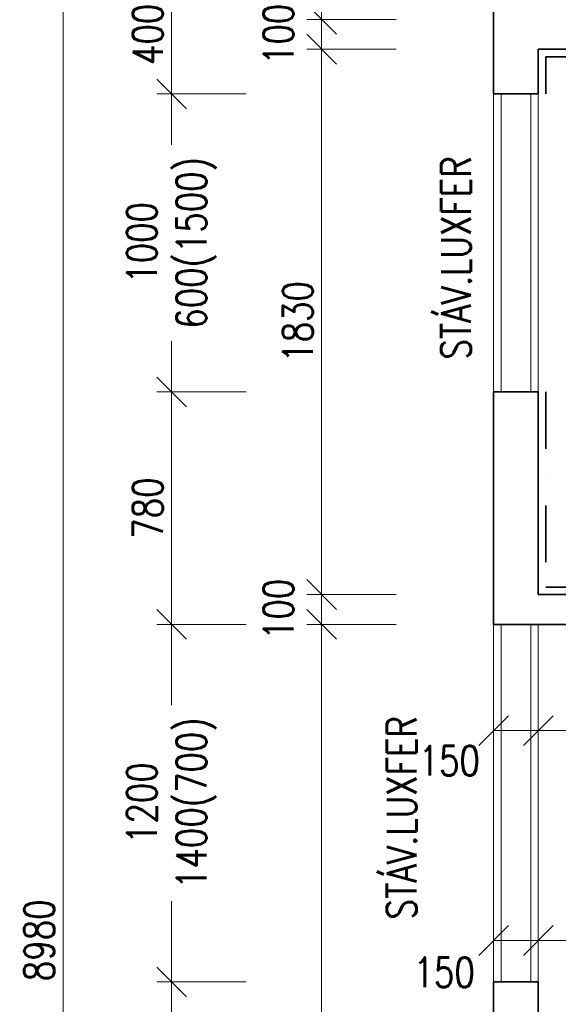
# Model space of a CAD drawing. Header units: millimetres. Extents: x -485339 to 350584, y -1189936 to 0.
# Tile 116 of 256: x -76196 to -74388, y -1084377 to -1081073. Entities that reach past the tile are written whole.
import ezdxf

# ---------------------------------------------------------------- set-up
doc = ezdxf.new("R2010")
doc.units = ezdxf.units.MM
doc.header["$LTSCALE"] = 10
doc.linetypes.add('DASHDOT', pattern=[25.4, 12.7, -6.35, 0, -6.35])
doc.layers.get('Defpoints').update_dxf_attribs({"color": 201})
for name, color, linetype, lineweight in [('N_ker.dlažba', 10, 'DASHDOT', 35), ('St_kóty', 132, 'Continuous', 18), ('St_otvory_okna', 40, 'Continuous', 18), ('St_čáry_obrys', 5, 'Continuous', 35), ('St_čáry_plné', 250, 'Continuous', 18)]:
    doc.layers.add(name, color=color, linetype=linetype, lineweight=lineweight)
doc.layers.add('St_plocha_místn', color=140, linetype='Continuous', lineweight=18, plot=False)
doc.styles.get("Standard").update_dxf_attribs({"font": 'simplex.shx', "width": 0.8})
doc.dimstyles.new('stavebníM50 vnitřní', dxfattribs={"dimtxt": 100, "dimasz": 100, "dimexe": 50, "dimexo": 100, "dimgap": 30, "dimtad": 1, "dimdec": 0, "dimtxsty": 'Standard', "dimblk": 'OBLIQUE', "dimcen": 2.5, "dimclrd": 256, "dimclre": 256, "dimclrt": 256, "dimadec": 0, "dimazin": 0, "dimtfac": 1, "dimtdec": 0, "dimtmove": 2, "dimatfit": 2, "dimldrblk": 'OBLIQUE', "dimfxl": 250, "dimfxlon": 1, "dimlwd": -1, "dimlwe": -1, "dimarcsym": 0})

# ---------------------------------------------------------------- blocks, each defined once
blk = doc.blocks.new('_OBLIQUE')
at = {"color": 0, "linetype": 'ByBlock'}
blk.add_line((-0.5, -0.5), (0.5, 0.5), dxfattribs=at)
blk = doc.blocks.new('*D6341')
at = {"layer": 'Defpoints', "color": 0}
for p in [(-74454.9, -1079822.4), (-75182.4, -1081072.4), (-74454.9, -1081072.4)]:
    blk.add_point(p, dxfattribs=at)
at = {"layer": 'St_kóty'}
for p, q in [((-74932.4, -1079822.4), (-75232.4, -1079822.4)), ((-75182.4, -1079822.4), (-75182.4, -1081072.4)), ((-74932.4, -1081072.4), (-75232.4, -1081072.4))]:
    blk.add_line(p, q, dxfattribs=at)
at = {"layer": 'St_kóty', "linetype": 'ByBlock', "xscale": 100, "yscale": 100, "zscale": 100}
for p, rotation in [((-75182.4, -1079822.4), 90), ((-75182.4, -1081072.4), 270)]:
    blk.add_blockref('_OBLIQUE', p, dxfattribs=dict(at, rotation=rotation))
at = {"layer": 'St_kóty', "insert": (-75262.4, -1080447.4), "char_height": 100, "attachment_point": 5, "rotation": 90}
blk.add_mtext('1250', dxfattribs=at)
blk = doc.blocks.new('*D6342')
at = {"layer": 'Defpoints', "color": 0}
for p in [(-74454.9, -1081072.4), (-75182.4, -1081172.4), (-74454.9, -1081172.4)]:
    blk.add_point(p, dxfattribs=at)
at = {"layer": 'St_kóty'}
for p, q in [((-74932.4, -1081072.4), (-75232.4, -1081072.4)), ((-75182.4, -1081072.4), (-75182.4, -1081172.4)), ((-74932.4, -1081172.4), (-75232.4, -1081172.4))]:
    blk.add_line(p, q, dxfattribs=at)
at = {"layer": 'St_kóty', "linetype": 'ByBlock', "xscale": 100, "yscale": 100, "zscale": 100}
for p, rotation in [((-75182.4, -1081072.4), 90), ((-75182.4, -1081172.4), 270)]:
    blk.add_blockref('_OBLIQUE', p, dxfattribs=dict(at, rotation=rotation))
at = {"layer": 'St_kóty', "insert": (-75327.4, -1081122.4), "char_height": 100, "attachment_point": 5, "rotation": 90}
blk.add_mtext('100', dxfattribs=at)
blk = doc.blocks.new('*D6343')
at = {"layer": 'Defpoints', "color": 0}
for p in [(-74454.9, -1081172.4), (-75182.4, -1083002.4), (-74454.9, -1083002.4)]:
    blk.add_point(p, dxfattribs=at)
at = {"layer": 'St_kóty'}
for p, q in [((-74932.4, -1081172.4), (-75232.4, -1081172.4)), ((-75182.4, -1081172.4), (-75182.4, -1083002.4)), ((-74932.4, -1083002.4), (-75232.4, -1083002.4))]:
    blk.add_line(p, q, dxfattribs=at)
at = {"layer": 'St_kóty', "linetype": 'ByBlock', "xscale": 100, "yscale": 100, "zscale": 100}
for p, rotation in [((-75182.4, -1081172.4), 90), ((-75182.4, -1083002.4), 270)]:
    blk.add_blockref('_OBLIQUE', p, dxfattribs=dict(at, rotation=rotation))
at = {"layer": 'St_kóty', "insert": (-75262.4, -1082087.4), "char_height": 100, "attachment_point": 5, "rotation": 90}
blk.add_mtext('1830', dxfattribs=at)
blk = doc.blocks.new('*D6344')
at = {"layer": 'Defpoints', "color": 0}
for p in [(-74454.9, -1083002.4), (-75182.4, -1083102.4), (-74454.9, -1083102.4)]:
    blk.add_point(p, dxfattribs=at)
at = {"layer": 'St_kóty'}
for p, q in [((-74932.4, -1083002.4), (-75232.4, -1083002.4)), ((-75182.4, -1083002.4), (-75182.4, -1083102.4)), ((-74932.4, -1083102.4), (-75232.4, -1083102.4))]:
    blk.add_line(p, q, dxfattribs=at)
at = {"layer": 'St_kóty', "linetype": 'ByBlock', "xscale": 100, "yscale": 100, "zscale": 100}
for p, rotation in [((-75182.4, -1083002.4), 90), ((-75182.4, -1083102.4), 270)]:
    blk.add_blockref('_OBLIQUE', p, dxfattribs=dict(at, rotation=rotation))
at = {"layer": 'St_kóty', "insert": (-75327.4, -1083052.4), "char_height": 100, "attachment_point": 5, "rotation": 90}
blk.add_mtext('100', dxfattribs=at)
blk = doc.blocks.new('*D6345')
at = {"layer": 'Defpoints', "color": 0}
for p in [(-74454.9, -1083102.4), (-75182.4, -1088502.4), (-74454.9, -1088502.4)]:
    blk.add_point(p, dxfattribs=at)
at = {"layer": 'St_kóty'}
for p, q in [((-74932.4, -1083102.4), (-75232.4, -1083102.4)), ((-75182.4, -1083102.4), (-75182.4, -1088502.4)), ((-74932.4, -1088502.4), (-75232.4, -1088502.4))]:
    blk.add_line(p, q, dxfattribs=at)
at = {"layer": 'St_kóty', "linetype": 'ByBlock', "xscale": 100, "yscale": 100, "zscale": 100}
for p, rotation in [((-75182.4, -1083102.4), 90), ((-75182.4, -1088502.4), 270)]:
    blk.add_blockref('_OBLIQUE', p, dxfattribs=dict(at, rotation=rotation))
at = {"layer": 'St_kóty', "insert": (-75262.4, -1085802.4), "char_height": 100, "attachment_point": 5, "rotation": 90}
blk.add_mtext('5400', dxfattribs=at)
blk = doc.blocks.new('*D6347')
at = {"layer": 'Defpoints', "color": 0}
for p in [(-75686.2, -1084302.4), (-74604.9, -1084302.4), (-74604.9, -1088652.4)]:
    blk.add_point(p, dxfattribs=at)
at = {"layer": 'St_kóty'}
for p, q in [((-75436.2, -1084302.4), (-75736.2, -1084302.4)), ((-75686.2, -1088652.4), (-75686.2, -1084302.4)), ((-75436.2, -1088652.4), (-75736.2, -1088652.4))]:
    blk.add_line(p, q, dxfattribs=at)
at = {"layer": 'St_kóty', "linetype": 'ByBlock', "xscale": 100, "yscale": 100, "zscale": 100}
for p, rotation in [((-75686.2, -1084302.4), 90), ((-75686.2, -1088652.4), 270)]:
    blk.add_blockref('_OBLIQUE', p, dxfattribs=dict(at, rotation=rotation))
at = {"layer": 'St_kóty', "insert": (-75766.2, -1086477.4), "char_height": 100, "attachment_point": 5, "rotation": 90}
blk.add_mtext('4350', dxfattribs=at)
blk = doc.blocks.new('*D6348')
at = {"layer": 'Defpoints', "color": 0}
for p in [(-75686.2, -1083102.4), (-74604.9, -1083102.4), (-74604.9, -1084302.4)]:
    blk.add_point(p, dxfattribs=at)
at = {"layer": 'St_kóty'}
for p, q in [((-75436.2, -1083102.4), (-75736.2, -1083102.4)), ((-75686.2, -1083102.4), (-75686.2, -1083373.3)), ((-75686.2, -1084302.4), (-75686.2, -1084031.4)), ((-75436.2, -1084302.4), (-75736.2, -1084302.4))]:
    blk.add_line(p, q, dxfattribs=at)
at = {"layer": 'St_kóty', "linetype": 'ByBlock', "xscale": 100, "yscale": 100, "zscale": 100}
for p, rotation in [((-75686.2, -1083102.4), 90), ((-75686.2, -1084302.4), 270)]:
    blk.add_blockref('_OBLIQUE', p, dxfattribs=dict(at, rotation=rotation))
at = {"layer": 'St_kóty', "insert": (-75686.2, -1083702.4), "char_height": 100, "attachment_point": 5, "rotation": 90}
blk.add_mtext('1200\\P1400(700)', dxfattribs=at)
blk = doc.blocks.new('*D6349')
at = {"layer": 'Defpoints', "color": 0}
for p in [(-75686.2, -1082322.4), (-74579.9, -1082322.4), (-74604.9, -1083102.4)]:
    blk.add_point(p, dxfattribs=at)
at = {"layer": 'St_kóty'}
for p, q in [((-75436.2, -1082322.4), (-75736.2, -1082322.4)), ((-75686.2, -1083102.4), (-75686.2, -1082322.4)), ((-75436.2, -1083102.4), (-75736.2, -1083102.4))]:
    blk.add_line(p, q, dxfattribs=at)
at = {"layer": 'St_kóty', "linetype": 'ByBlock', "xscale": 100, "yscale": 100, "zscale": 100}
for p, rotation in [((-75686.2, -1082322.4), 90), ((-75686.2, -1083102.4), 270)]:
    blk.add_blockref('_OBLIQUE', p, dxfattribs=dict(at, rotation=rotation))
at = {"layer": 'St_kóty', "insert": (-75766.2, -1082712.4), "char_height": 100, "attachment_point": 5, "rotation": 90}
blk.add_mtext('780', dxfattribs=at)
blk = doc.blocks.new('*D6350')
at = {"layer": 'Defpoints', "color": 0}
for p in [(-75686.2, -1081322.4), (-74604.9, -1081322.4), (-74579.9, -1082322.4)]:
    blk.add_point(p, dxfattribs=at)
at = {"layer": 'St_kóty'}
for p, q in [((-75436.2, -1081322.4), (-75736.2, -1081322.4)), ((-75686.2, -1081322.4), (-75686.2, -1081493.3)), ((-75686.2, -1082322.4), (-75686.2, -1082151.4)), ((-75436.2, -1082322.4), (-75736.2, -1082322.4))]:
    blk.add_line(p, q, dxfattribs=at)
at = {"layer": 'St_kóty', "linetype": 'ByBlock', "xscale": 100, "yscale": 100, "zscale": 100}
for p, rotation in [((-75686.2, -1081322.4), 90), ((-75686.2, -1082322.4), 270)]:
    blk.add_blockref('_OBLIQUE', p, dxfattribs=dict(at, rotation=rotation))
at = {"layer": 'St_kóty', "insert": (-75686.2, -1081822.4), "char_height": 100, "attachment_point": 5, "rotation": 90}
blk.add_mtext('1000\\P600(1500)', dxfattribs=at)
blk = doc.blocks.new('*D6351')
at = {"layer": 'Defpoints', "color": 0}
for p in [(-75686.2, -1080922.4), (-74579.9, -1080922.4), (-74604.9, -1081322.4)]:
    blk.add_point(p, dxfattribs=at)
at = {"layer": 'St_kóty'}
for p, q in [((-75436.2, -1080922.4), (-75736.2, -1080922.4)), ((-75686.2, -1081322.4), (-75686.2, -1080922.4)), ((-75436.2, -1081322.4), (-75736.2, -1081322.4))]:
    blk.add_line(p, q, dxfattribs=at)
at = {"layer": 'St_kóty', "linetype": 'ByBlock', "xscale": 100, "yscale": 100, "zscale": 100}
for p, rotation in [((-75686.2, -1080922.4), 90), ((-75686.2, -1081322.4), 270)]:
    blk.add_blockref('_OBLIQUE', p, dxfattribs=dict(at, rotation=rotation))
at = {"layer": 'St_kóty', "insert": (-75766.2, -1081122.4), "char_height": 100, "attachment_point": 5, "rotation": 90}
blk.add_mtext('400', dxfattribs=at)
blk = doc.blocks.new('*D6354')
at = {"layer": 'Defpoints', "color": 0}
for p in [(-74604.9, -1079672.4), (-76050.7, -1088652.4), (-74604.9, -1088652.4)]:
    blk.add_point(p, dxfattribs=at)
at = {"layer": 'St_kóty'}
for p, q in [((-75800.7, -1079672.4), (-76100.7, -1079672.4)), ((-76050.7, -1079672.4), (-76050.7, -1088652.4)), ((-75800.7, -1088652.4), (-76100.7, -1088652.4))]:
    blk.add_line(p, q, dxfattribs=at)
at = {"layer": 'St_kóty', "linetype": 'ByBlock', "xscale": 100, "yscale": 100, "zscale": 100}
for p, rotation in [((-76050.7, -1079672.4), 90), ((-76050.7, -1088652.4), 270)]:
    blk.add_blockref('_OBLIQUE', p, dxfattribs=dict(at, rotation=rotation))
at = {"layer": 'St_kóty', "insert": (-76130.7, -1084162.4), "char_height": 100, "attachment_point": 5, "rotation": 90}
blk.add_mtext('8980', dxfattribs=at)
blk = doc.blocks.new('*D6356')
at = {"layer": 'Defpoints', "color": 0}
for p in [(-74604.9, -1083102.4), (-74454.9, -1083102.4), (-74454.9, -1083458.8)]:
    blk.add_point(p, dxfattribs=at)
at = {"layer": 'St_kóty'}
for p, q in [((-74604.9, -1083208.8), (-74604.9, -1083508.8)), ((-74454.9, -1083208.8), (-74454.9, -1083508.8)), ((-74604.9, -1083458.8), (-74454.9, -1083458.8))]:
    blk.add_line(p, q, dxfattribs=at)
at = {"layer": 'St_kóty', "linetype": 'ByBlock', "xscale": 100, "yscale": 100, "zscale": 100, "rotation": 180}
blk.add_blockref('_OBLIQUE', (-74604.9, -1083458.8), dxfattribs=at)
at = {"layer": 'St_kóty', "linetype": 'ByBlock', "xscale": 100, "yscale": 100, "zscale": 100}
blk.add_blockref('_OBLIQUE', (-74454.9, -1083458.8), dxfattribs=at)
at = {"layer": 'St_kóty', "insert": (-74753.7, -1083560.1), "char_height": 100, "attachment_point": 5}
blk.add_mtext('150', dxfattribs=at)
blk = doc.blocks.new('*D6357')
at = {"layer": 'Defpoints', "color": 0}
for p in [(-74454.9, -1083102.4), (-72754.9, -1083258.9), (-72754.9, -1083458.8)]:
    blk.add_point(p, dxfattribs=at)
at = {"layer": 'St_kóty'}
for p, q in [((-74454.9, -1083208.8), (-74454.9, -1083508.8)), ((-72754.9, -1083358.9), (-72754.9, -1083508.8)), ((-74454.9, -1083458.8), (-72754.9, -1083458.8))]:
    blk.add_line(p, q, dxfattribs=at)
at = {"layer": 'St_kóty', "linetype": 'ByBlock', "xscale": 100, "yscale": 100, "zscale": 100, "rotation": 180}
blk.add_blockref('_OBLIQUE', (-74454.9, -1083458.8), dxfattribs=at)
at = {"layer": 'St_kóty', "linetype": 'ByBlock', "xscale": 100, "yscale": 100, "zscale": 100}
blk.add_blockref('_OBLIQUE', (-72754.9, -1083458.8), dxfattribs=at)
at = {"layer": 'St_kóty', "insert": (-73604.9, -1083378.8), "char_height": 100, "attachment_point": 5}
blk.add_mtext('1700', dxfattribs=at)
blk = doc.blocks.new('*D6361')
at = {"layer": 'Defpoints', "color": 0}
for p in [(-74454.9, -1084163.2), (-74604.9, -1084302.4), (-74454.9, -1084302.4)]:
    blk.add_point(p, dxfattribs=at)
at = {"layer": 'St_kóty'}
for p, q in [((-74604.9, -1084202.4), (-74604.9, -1084113.2)), ((-74454.9, -1084202.4), (-74454.9, -1084113.2)), ((-74604.9, -1084163.2), (-74454.9, -1084163.2))]:
    blk.add_line(p, q, dxfattribs=at)
at = {"layer": 'St_kóty', "linetype": 'ByBlock', "xscale": 100, "yscale": 100, "zscale": 100, "rotation": 180}
blk.add_blockref('_OBLIQUE', (-74604.9, -1084163.2), dxfattribs=at)
at = {"layer": 'St_kóty', "linetype": 'ByBlock', "xscale": 100, "yscale": 100, "zscale": 100}
blk.add_blockref('_OBLIQUE', (-74454.9, -1084163.2), dxfattribs=at)
at = {"layer": 'St_kóty', "insert": (-74771.1, -1084270.2), "char_height": 100, "attachment_point": 5}
blk.add_mtext('150', dxfattribs=at)
blk = doc.blocks.new('*D6362')
at = {"layer": 'Defpoints', "color": 0}
for p in [(-70504.9, -1084163.2), (-70504.9, -1084163.2), (-74454.9, -1084302.4)]:
    blk.add_point(p, dxfattribs=at)
at = {"layer": 'St_kóty'}
for p, q in [((-70504.9, -1084063.2), (-70504.9, -1084113.2)), ((-74454.9, -1084202.4), (-74454.9, -1084113.2)), ((-74454.9, -1084163.2), (-70504.9, -1084163.2))]:
    blk.add_line(p, q, dxfattribs=at)
at = {"layer": 'St_kóty', "linetype": 'ByBlock', "xscale": 100, "yscale": 100, "zscale": 100, "rotation": 180}
blk.add_blockref('_OBLIQUE', (-74454.9, -1084163.2), dxfattribs=at)
at = {"layer": 'St_kóty', "linetype": 'ByBlock', "xscale": 100, "yscale": 100, "zscale": 100}
blk.add_blockref('_OBLIQUE', (-70504.9, -1084163.2), dxfattribs=at)
at = {"layer": 'St_kóty', "insert": (-72479.9, -1084083.2), "char_height": 100, "attachment_point": 5}
blk.add_mtext('3950', dxfattribs=at)
blk = doc.blocks.new('*D6365')
at = {"layer": 'Defpoints', "color": 0}
for p in [(-73454.9, -1079402.3), (-74454.9, -1079822.4), (-73454.9, -1081172.4)]:
    blk.add_point(p, dxfattribs=at)
at = {"layer": 'St_kóty'}
for p, q in [((-74454.9, -1079652.3), (-74454.9, -1079352.3)), ((-73454.9, -1079652.3), (-73454.9, -1079352.3)), ((-74454.9, -1079402.3), (-73454.9, -1079402.3))]:
    blk.add_line(p, q, dxfattribs=at)
at = {"layer": 'St_kóty', "linetype": 'ByBlock', "xscale": 100, "yscale": 100, "zscale": 100, "rotation": 180}
blk.add_blockref('_OBLIQUE', (-74454.9, -1079402.3), dxfattribs=at)
at = {"layer": 'St_kóty', "linetype": 'ByBlock', "xscale": 100, "yscale": 100, "zscale": 100}
blk.add_blockref('_OBLIQUE', (-73454.9, -1079402.3), dxfattribs=at)
at = {"layer": 'St_kóty', "insert": (-73954.9, -1079322.3), "char_height": 100, "attachment_point": 5}
blk.add_mtext('1000', dxfattribs=at)

msp = doc.modelspace()

# ---------------------------------------------------------------- linework, layer by layer
at = {"layer": 'N_ker.dlažba', "ltscale": 1.5}
for points in [[(-73479.9, -1082152.4), (-73479.9, -1081197.4), (-74429.9, -1081197.4), (-74429.9, -1081322.4)], [(-74429.9, -1082322.4), (-74429.9, -1082977.4), (-73479.9, -1082977.4), (-73479.9, -1082952.4)]]:
    msp.add_lwpolyline(points, dxfattribs=at)
at = {"layer": 'St_otvory_okna', "ltscale": 2}
for points in [[(-74579.9, -1082322.4), (-74579.9, -1081322.4)], [(-74479.9, -1082322.4), (-74479.9, -1081322.4)], [(-74579.9, -1084302.4), (-74579.9, -1083102.4)], [(-74479.9, -1084302.4), (-74479.9, -1083102.4)]]:
    msp.add_lwpolyline(points, dxfattribs=at)
at = {"layer": 'St_plocha_místn'}
for points in [[(-74454.9, -1083002.4), (-73454.9, -1083002.4), (-73454.9, -1081172.4), (-74454.9, -1081172.4)], [(-74454.9, -1088502.4), (-70504.9, -1088502.4), (-70504.9, -1083102.4), (-74454.9, -1083102.4)]]:
    msp.add_lwpolyline(points, close=True, dxfattribs=at)
at = {"layer": 'St_čáry_obrys', "ltscale": 2}
for points in [[(-74604.9, -1080922.4), (-74604.9, -1081322.4)], [(-74454.9, -1081172.4), (-74454.9, -1081322.4)], [(-73454.9, -1081172.4), (-74454.9, -1081172.4)], [(-74454.9, -1081322.4), (-74604.9, -1081322.4)], [(-74604.9, -1082322.4), (-74604.9, -1083102.4)], [(-74454.9, -1082322.4), (-74604.9, -1082322.4)], [(-74454.9, -1082322.4), (-74454.9, -1083002.4)], [(-73454.9, -1083002.4), (-74454.9, -1083002.4)], [(-73204.9, -1083102.4), (-74604.9, -1083102.4)], [(-74604.9, -1084302.4), (-74604.9, -1088652.4)], [(-74454.9, -1084302.4), (-74604.9, -1084302.4)], [(-74454.9, -1088502.4), (-74454.9, -1084302.4)]]:
    msp.add_lwpolyline(points, dxfattribs=at)
at = {"layer": 'St_čáry_plné', "ltscale": 2}
for points in [[(-74604.9, -1082322.4), (-74604.9, -1081322.4)], [(-74454.9, -1081322.4), (-74454.9, -1082322.4)], [(-74604.9, -1084302.4), (-74604.9, -1083102.4)], [(-74454.9, -1083102.4), (-74454.9, -1084302.4)]]:
    msp.add_lwpolyline(points, dxfattribs=at)

# ---------------------------------------------------------------- texts
at = {"layer": 'St_otvory_okna', "lineweight": 18, "width": 0.8}
for p in [(-74681.2, -1082213.9), (-74864, -1084092.5)]:
    msp.add_text('STÁV.LUXFER', height=100, rotation=90, dxfattribs=at).set_placement(p)

# ---------------------------------------------------------------- dimensions: what is measured, and where the dimension line sits
at = {"layer": 'St_kóty'}
for base, p1, p2, picture, middle in [((-73454.9, -1079402.3), (-74454.9, -1079822.4), (-73454.9, -1081172.4), '*D6365', (-73954.9, -1079322.3)), ((-72754.9, -1083458.8), (-74454.9, -1083102.4), (-72754.9, -1083258.9), '*D6357', (-73604.9, -1083378.8)), ((-70504.9, -1084163.2), (-74454.9, -1084302.4), (-70504.9, -1084163.2), '*D6362', (-72479.9, -1084083.2))]:
    dim = msp.add_linear_dim(base=base, p1=p1, p2=p2, dimstyle='stavebníM50 vnitřní', dxfattribs=at)
    dim.commit()
    dim.dimension.update_dxf_attribs({"geometry": picture, "text_midpoint": middle})
for base, p1, p2, picture, middle in [((-76050.7, -1088652.4), (-74604.9, -1079672.4), (-74604.9, -1088652.4), '*D6354', (-76130.7, -1084162.4)), ((-75182.4, -1081072.4), (-74454.9, -1079822.4), (-74454.9, -1081072.4), '*D6341', (-75262.4, -1080447.4)), ((-75686.2, -1080922.4), (-74604.9, -1081322.4), (-74579.9, -1080922.4), '*D6351', (-75766.2, -1081122.4)), ((-75182.4, -1081172.4), (-74454.9, -1081072.4), (-74454.9, -1081172.4), '*D6342', (-75327.4, -1081122.4)), ((-75182.4, -1083002.4), (-74454.9, -1081172.4), (-74454.9, -1083002.4), '*D6343', (-75262.4, -1082087.4)), ((-75686.2, -1082322.4), (-74604.9, -1083102.4), (-74579.9, -1082322.4), '*D6349', (-75766.2, -1082712.4)), ((-75182.4, -1083102.4), (-74454.9, -1083002.4), (-74454.9, -1083102.4), '*D6344', (-75327.4, -1083052.4)), ((-75182.4, -1088502.4), (-74454.9, -1083102.4), (-74454.9, -1088502.4), '*D6345', (-75262.4, -1085802.4)), ((-75686.2, -1084302.4), (-74604.9, -1088652.4), (-74604.9, -1084302.4), '*D6347', (-75766.2, -1086477.4))]:
    dim = msp.add_linear_dim(base=base, p1=p1, p2=p2, angle=90, dimstyle='stavebníM50 vnitřní', dxfattribs=at)
    dim.commit()
    dim.dimension.update_dxf_attribs({"geometry": picture, "text_midpoint": middle})
for base, p1, p2, text, picture, middle in [((-75686.2, -1081322.4), (-74579.9, -1082322.4), (-74604.9, -1081322.4), '<>\\P600(1500)', '*D6350', (-75686.2, -1081822.4)), ((-75686.2, -1083102.4), (-74604.9, -1084302.4), (-74604.9, -1083102.4), '<>\\P1400(700)', '*D6348', (-75686.2, -1083702.4))]:
    dim = msp.add_linear_dim(base=base, p1=p1, p2=p2, angle=90, text=text, dimstyle='stavebníM50 vnitřní', override={"dimtxsty": 'Standard'}, dxfattribs=at)
    dim.commit()
    dim.dimension.update_dxf_attribs({"geometry": picture, "text_midpoint": middle, "dimtype": 160})
for base, p1, p2, picture, middle in [((-74454.9, -1083458.8), (-74604.9, -1083102.4), (-74454.9, -1083102.4), '*D6356', (-74753.7, -1083560.1)), ((-74454.9, -1084163.2), (-74604.9, -1084302.4), (-74454.9, -1084302.4), '*D6361', (-74771.1, -1084270.2))]:
    dim = msp.add_linear_dim(base=base, p1=p1, p2=p2, dimstyle='stavebníM50 vnitřní', dxfattribs=at)
    dim.commit()
    dim.dimension.update_dxf_attribs({"geometry": picture, "text_midpoint": middle, "dimtype": 160})

doc.saveas('drawing.dxf')
